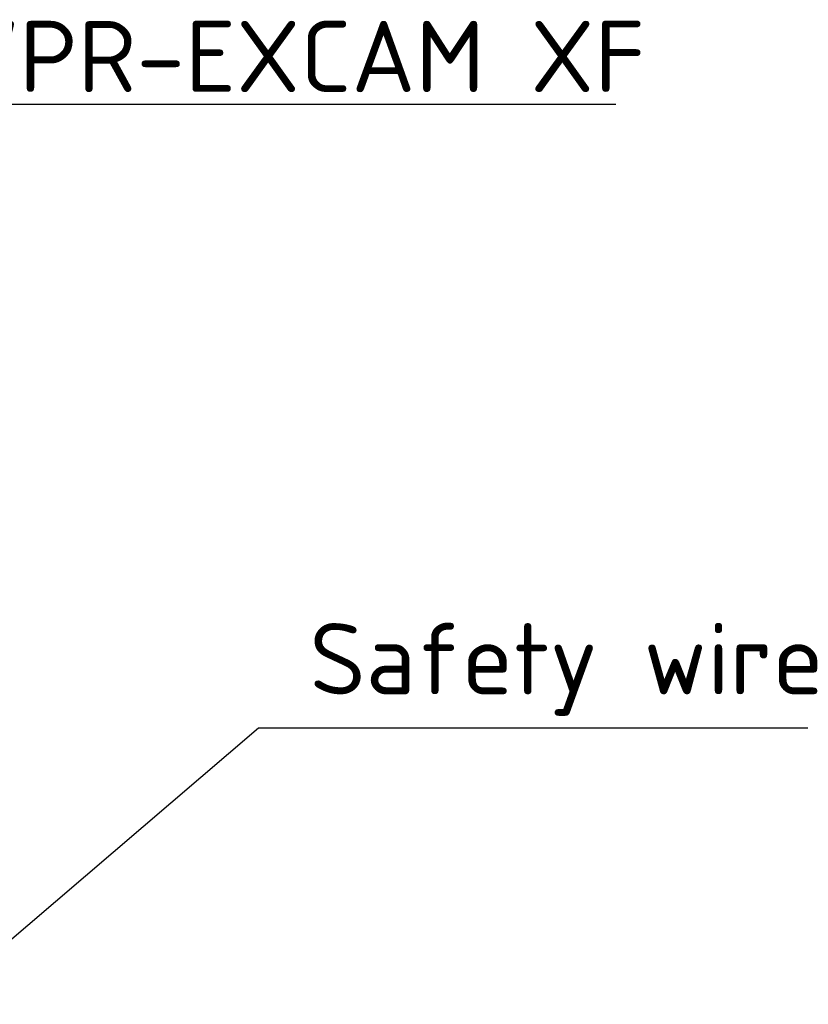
# Model space of a CAD drawing. Header units: millimetres. Extents: x 0 to 1260, y 0 to 891.
# Tile 12 of 20: x 400 to 516, y 244 to 389. Entities that reach past the tile are written whole.
import ezdxf

# ---------------------------------------------------------------- set-up
doc = ezdxf.new("R2010")
doc.units = ezdxf.units.MM
doc.header["$LTSCALE"] = 3
doc.layers.add('Symbol (ISO)', color=7, linetype='Continuous', lineweight=25)
doc.styles.add('Notiztext (DIN)', font='isocpeur.ttf')
doc.dimstyles.new('Standard - Methode 2a (DIN)$7', dxfattribs={"dimscale": 3, "dimtxt": 3.5, "dimasz": 2.5, "dimexe": 3.175, "dimexo": 0.8, "dimgap": 0.8, "dimtad": 1, "dimtih": 1, "dimtoh": 1, "dimrnd": 1e-08, "dimtxsty": 'Notiztext (DIN)', "dimcen": 0.09, "dimdle": 10, "dimclrd": 256, "dimclre": 256, "dimclrt": 256, "dimazin": 2, "dimtfac": 1, "dimtmove": 0, "dimatfit": 3, "dimfxl": 1, "dimtolj": 1, "dimlwd": -1, "dimlwe": -1, "dimarcsym": 0})

msp = doc.modelspace()

# ---------------------------------------------------------------- texts
at = {"layer": 'Symbol (ISO)', "char_height": 10.5, "attachment_point": 7, "style": 'Notiztext (DIN)'}
for s, insert, width in [('{\\fISOCPEUR|b0|i0;WPR-EXCAM XF}', (387.774, 378.076), 101.8052), ('{\\fISOCPEUR|b0|i0;Safety wire}', (442.321, 286.151), 75.57467)]:
    msp.add_mtext(s, dxfattribs=dict(at, insert=insert, width=width))

# ---------------------------------------------------------------- leaders
at = {"layer": 'Symbol (ISO)', "annotation_type": 0, "has_hookline": 1, "hookline_direction": 0}
for points, text_width in [([(333.164, 335.721), (380.274, 376.326), (387.774, 376.326)], 99.75), ([(351.485, 213.339), (434.821, 284.401), (442.321, 284.401)], 73.5)]:
    msp.add_leader(points, dimstyle='Standard - Methode 2a (DIN)$7', override={"dimgap": 0, "dimtad": 1}, dxfattribs=dict(at, text_width=text_width))

doc.saveas('drawing.dxf')
